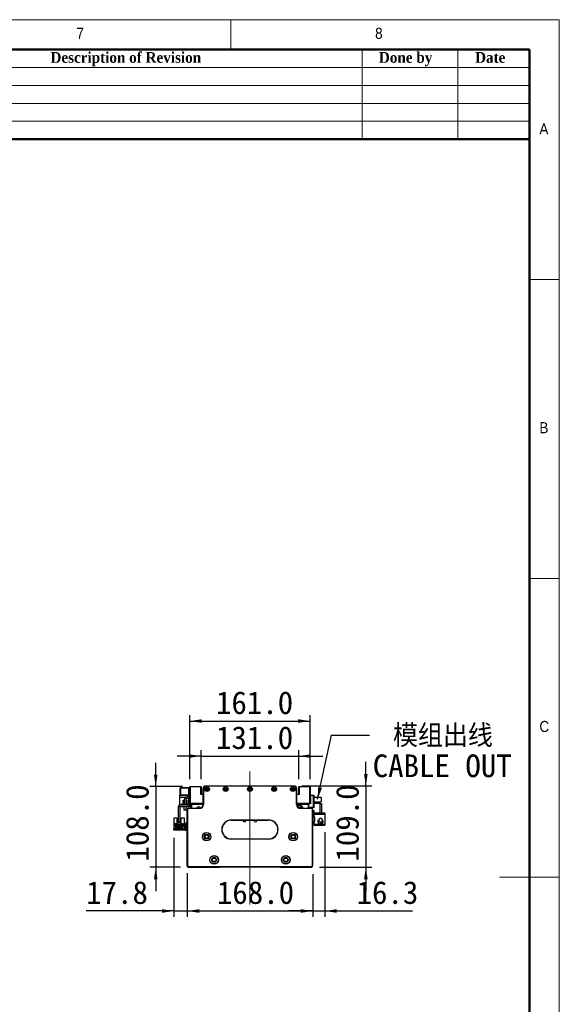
# Model space of a CAD drawing. Header units: millimetres. Extents: x 40 to 3320, y 40 to 2336.
# Tile 18 of 18: x 2597 to 3320, y 1018 to 2336. Entities that reach past the tile are written whole.
import ezdxf

# ---------------------------------------------------------------- set-up
doc = ezdxf.new("R2010")
doc.units = ezdxf.units.MM
doc.header["$LTSCALE"] = 8
doc.linetypes.add('CENTERX2', pattern=[20.32, 12.7, -2.54, 2.54, -2.54])
doc.layers.add('DIMNS', color=7, linetype='Continuous')
doc.styles.add('SLDTEXTSTYLE0', font='Gothic.ttf', dxfattribs={"width": 0.913})
doc.styles.add('SLDTEXTSTYLE1', font='timesbd.ttf', dxfattribs={"width": 0.933})
doc.styles.add('SLDTEXTSTYLE10', font='txt', dxfattribs={"bigfont": 'bigfont'})
doc.styles.add('SLDTEXTSTYLE7', font='txt')
doc.dimstyles.new('SLDDIMSTYLE0', dxfattribs={"dimtxt": 30.4, "dimasz": 16, "dimexe": 0, "dimexo": 0.0625, "dimgap": 7.6, "dimtad": 2, "dimdec": 1, "dimrnd": 1e-09, "dimzin": 4, "dimdsep": 46, "dimtxsty": 'SLDTEXTSTYLE7', "dimsah": 1, "dimcen": 0.09, "dimadec": 0, "dimazin": 1, "dimtfac": 1, "dimtdec": 1, "dimtmove": 0, "dimatfit": 0, "dimfxl": 0, "dimfrac": 2, "dimtolj": 1, "dimtzin": 12, "dimarcsym": 0})
doc.dimstyles.new('SLDDIMSTYLE4', dxfattribs={"dimtxt": 0.18, "dimasz": 16, "dimexe": 0, "dimexo": 0.0625, "dimgap": 0, "dimtad": 0, "dimtih": 1, "dimtoh": 1, "dimdec": 0, "dimrnd": 1e-09, "dimzin": 0, "dimdsep": 46, "dimtxsty": 'Standard', "dimsah": 1, "dimcen": 0.09, "dimadec": 0, "dimazin": 0, "dimtfac": 16, "dimtdec": 0, "dimtofl": 0, "dimtmove": 0, "dimatfit": 3, "dimfxl": 0, "dimfrac": 2, "dimtolj": 1, "dimtzin": 0, "dimarcsym": 0})
doc.dimstyles.new('SLDDIMSTYLE5', dxfattribs={"dimtxt": 30.4, "dimasz": 16, "dimexe": 0, "dimexo": 0.0625, "dimgap": 7.6, "dimtad": 2, "dimdec": 1, "dimrnd": 1e-09, "dimzin": 12, "dimdsep": 46, "dimtxsty": 'SLDTEXTSTYLE7', "dimsah": 1, "dimcen": 0.09, "dimadec": 0, "dimazin": 3, "dimtfac": 1, "dimtdec": 1, "dimtmove": 0, "dimatfit": 0, "dimfxl": 0, "dimfrac": 2, "dimtolj": 1, "dimtzin": 12, "dimarcsym": 0})

# ---------------------------------------------------------------- blocks, each defined once
blk = doc.blocks.new('_D_14')
at = {"layer": 'DIMNS'}
for p, q in [((2821.7, 1192), (2821.7, 1134.7)), ((2989.7, 1192), (2989.7, 1134.7)), ((2821.7, 1142.7), (2989.7, 1142.7))]:
    blk.add_line(p, q, dxfattribs=at)
for points in [[(2821.7, 1142.7), (2837.7, 1140.3), (2837.7, 1145.1)], [(2989.7, 1142.7), (2973.7, 1145.1), (2973.7, 1140.3)]]:
    blk.add_solid(points, dxfattribs=at)
at = {"layer": 'DIMNS', "insert": (2861.4, 1182.6), "char_height": 30.4, "attachment_point": 1, "style": 'SLDTEXTSTYLE7'}
blk.add_mtext('168.0', dxfattribs=at)
blk = doc.blocks.new('_D_15')
at = {"layer": 'DIMNS'}
for p, q in [((2803.9, 1240.5), (2803.9, 1134.7)), ((2821.7, 1193.5), (2821.7, 1134.7)), ((2803.9, 1142.7), (2686.4, 1142.7)), ((2803.9, 1142.7), (2821.7, 1142.7)), ((2821.7, 1142.7), (2853.7, 1142.7))]:
    blk.add_line(p, q, dxfattribs=at)
for points in [[(2803.9, 1142.7), (2787.9, 1145.1), (2787.9, 1140.3)], [(2821.7, 1142.7), (2837.7, 1140.3), (2837.7, 1145.1)]]:
    blk.add_solid(points, dxfattribs=at)
at = {"layer": 'DIMNS', "insert": (2686.4, 1182.6), "char_height": 30.4, "attachment_point": 1, "style": 'SLDTEXTSTYLE7'}
blk.add_mtext('17.8', dxfattribs=at)
blk = doc.blocks.new('_D_16')
at = {"layer": 'DIMNS'}
for p, q in [((3060.9, 1310.2), (3060.9, 1342.2)), ((2975.3, 1310.2), (3068.9, 1310.2)), ((3060.9, 1310.2), (3060.9, 1201.2)), ((2998.8, 1201.2), (3068.9, 1201.2)), ((3060.9, 1201.2), (3060.9, 1169.2))]:
    blk.add_line(p, q, dxfattribs=at)
for points in [[(3060.9, 1310.2), (3063.3, 1326.2), (3058.5, 1326.2)], [(3060.9, 1201.2), (3058.5, 1185.2), (3063.3, 1185.2)]]:
    blk.add_solid(points, dxfattribs=at)
at = {"layer": 'DIMNS', "insert": (3021, 1208.8), "char_height": 30.4, "attachment_point": 1, "rotation": 90, "style": 'SLDTEXTSTYLE7'}
blk.add_mtext('109.0', dxfattribs=at)
blk = doc.blocks.new('_D_17')
at = {"layer": 'DIMNS'}
for p, q in [((2840.2, 1319.1), (2840.2, 1358.1)), ((2971.2, 1319.1), (2971.2, 1358.1)), ((2840.2, 1350.1), (2808.2, 1350.1)), ((2840.2, 1350.1), (2971.2, 1350.1)), ((2971.2, 1350.1), (3003.2, 1350.1))]:
    blk.add_line(p, q, dxfattribs=at)
for points in [[(2840.2, 1350.1), (2824.2, 1352.5), (2824.2, 1347.7)], [(2971.2, 1350.1), (2987.2, 1347.7), (2987.2, 1352.5)]]:
    blk.add_solid(points, dxfattribs=at)
at = {"layer": 'DIMNS', "insert": (2860.2, 1390), "char_height": 30.4, "attachment_point": 1, "style": 'SLDTEXTSTYLE7'}
blk.add_mtext('131.0', dxfattribs=at)
blk = doc.blocks.new('_D_18')
at = {"layer": 'DIMNS'}
for p, q in [((2825.2, 1319.1), (2825.2, 1405)), ((2986.2, 1319.1), (2986.2, 1405)), ((2825.2, 1397), (2986.2, 1397))]:
    blk.add_line(p, q, dxfattribs=at)
for points in [[(2825.2, 1397), (2841.2, 1394.6), (2841.2, 1399.4)], [(2986.2, 1397), (2970.2, 1399.4), (2970.2, 1394.6)]]:
    blk.add_solid(points, dxfattribs=at)
at = {"layer": 'DIMNS', "insert": (2860.2, 1436.8), "char_height": 30.4, "attachment_point": 1, "style": 'SLDTEXTSTYLE7'}
blk.add_mtext('161.0', dxfattribs=at)
blk = doc.blocks.new('_D_19')
at = {"layer": 'DIMNS'}
for p, q in [((3006, 1248.3), (3006, 1134.7)), ((2989.7, 1192), (2989.7, 1134.7)), ((2989.7, 1142.7), (2957.7, 1142.7)), ((2989.7, 1142.7), (3006, 1142.7)), ((3006, 1142.7), (3123.4, 1142.7))]:
    blk.add_line(p, q, dxfattribs=at)
for points in [[(2989.7, 1142.7), (2973.7, 1145.1), (2973.7, 1140.3)], [(3006, 1142.7), (3022, 1140.3), (3022, 1145.1)]]:
    blk.add_solid(points, dxfattribs=at)
at = {"layer": 'DIMNS', "insert": (3048.5, 1182.6), "char_height": 30.4, "attachment_point": 1, "style": 'SLDTEXTSTYLE7'}
blk.add_mtext('16.3', dxfattribs=at)
blk = doc.blocks.new('_D_20')
at = {"layer": 'DIMNS'}
for p, q in [((2779.5, 1309.2), (2779.5, 1341.2)), ((2815.3, 1309.2), (2771.5, 1309.2)), ((2779.5, 1309.2), (2779.5, 1201.2)), ((2812.5, 1201.2), (2771.5, 1201.2)), ((2779.5, 1201.2), (2779.5, 1169.2))]:
    blk.add_line(p, q, dxfattribs=at)
for points in [[(2779.5, 1309.2), (2781.9, 1325.2), (2777.1, 1325.2)], [(2779.5, 1201.2), (2777.1, 1185.2), (2781.9, 1185.2)]]:
    blk.add_solid(points, dxfattribs=at)
at = {"layer": 'DIMNS', "insert": (2739.6, 1208.8), "char_height": 30.4, "attachment_point": 1, "rotation": 90, "style": 'SLDTEXTSTYLE7'}
blk.add_mtext('108.0', dxfattribs=at)
blk = doc.blocks.new('SW_NOTE_7')
at = {"layer": 'DIMNS', "color": 0, "char_height": 30.4, "attachment_point": 1}
for s, insert, style in [(' 模组出线', (4.4, 14.6), 'SLDTEXTSTYLE10'), ('CABLE OUT', (4.4, -25.6), 'SLDTEXTSTYLE7')]:
    blk.add_mtext(s, dxfattribs=dict(at, insert=insert, style=style))

msp = doc.modelspace()

# ---------------------------------------------------------------- linework, layer by layer
at = {"color": 7, "linetype": 'Continuous', "lineweight": 18}
for p, q in [((3320, 2336), (40, 2336)), ((2880, 2296), (2880, 2336)), ((3320, 40), (3320, 2336)), ((80, 2296), (3280, 2296)), ((3056, 2296), (3056, 2176)), ((3184, 2296), (3184, 2176)), ((3280, 2296), (3280, 2176)), ((3280, 2296), (3280, 80)), ((2320, 2272), (3280, 2272)), ((2320, 2248), (3280, 2248)), ((2320, 2224), (3280, 2224)), ((2320, 2200), (3280, 2200)), ((3320, 1988), (3280, 1988)), ((3280, 1588), (3320, 1588)), ((3320, 1188), (3240, 1188))]:
    msp.add_line(p, q, dxfattribs=at)
at = {"color": 7, "linetype": 'Continuous', "lineweight": 50}
for p, q in [((3280, 2296), (80, 2296)), ((3280, 2296), (3280, 80)), ((3280, 2176), (2320, 2176))]:
    msp.add_line(p, q, dxfattribs=at)
at = {"color": 7, "linetype": 'Continuous', "lineweight": 25}
for p, q in [((2812.4837968, 1307.7020385), (2812.1837917, 1307.4020409)), ((2812.4837968, 1307.4020409), (2812.1837917, 1307.2777727)), ((2812.1837917, 1307.2777727), (2812.1837917, 1307.4020409)), ((2812.1837917, 1298.126299), (2812.1837917, 1307.2777727)), ((2812.4837968, 1307.7020385), (2812.4837968, 1307.4020409)), ((2812.4837968, 1307.7020385), (2823.1837916, 1307.7020385)), ((2812.4837968, 1307.4020409), (2812.4837968, 1298.0020382)), ((2823.1837916, 1307.4020409), (2812.4837968, 1307.4020409)), ((2823.1837916, 1306.7020365), (2823.1837916, 1307.7020385)), ((2823.1837916, 1307.7020385), (2825.1837957, 1307.7020385)), ((2823.1837916, 1306.7020365), (2823.1837916, 1297.7020406)), ((2825.1837957, 1306.7020365), (2823.1837916, 1306.7020365)), ((2825.4837933, 1309.2020341), (2825.1837957, 1308.9020365)), ((2825.1837957, 1287.0020383), (2825.1837957, 1308.9020365)), ((2825.4837933, 1308.9020365), (2825.1837957, 1308.9020365)), ((2825.4837933, 1308.9020365), (2825.4837933, 1309.2020341)), ((2825.4837933, 1309.2020341), (2839.8837912, 1309.2020341)), ((2825.4837933, 1308.9020365), (2825.4837933, 1287.0020383)), ((2839.8837912, 1308.9020365), (2825.4837933, 1308.9020365)), ((2839.8837912, 1308.9020365), (2839.8837912, 1309.2020341)), ((2840.1837963, 1308.9020365), (2839.8837912, 1309.2020341)), ((2839.8837912, 1298.7020352), (2839.8837912, 1308.9020365)), ((2839.8837912, 1308.9020365), (2840.1837963, 1308.9020365)), ((2840.1837963, 1308.9020365), (2840.1837963, 1298.7020352)), ((2843.1837949, 1285.2020302), (2843.1837949, 1307.20203)), ((2843.1837949, 1307.20203), (2843.4837962, 1307.20203)), ((2843.4837962, 1307.20203), (2843.4837962, 1285.2020302)), ((2843.6837959, 1308.860343), (2843.6837959, 1308.902029)), ((2843.6837959, 1308.902029), (2843.7119517, 1308.902029)), ((2846.1837935, 1310.2020287), (2846.1837935, 1309.902031)), ((2846.1837935, 1310.2020287), (2965.1837963, 1310.2020287)), ((2965.1837963, 1309.902031), (2846.1837935, 1309.902031)), ((2965.1837963, 1310.2020287), (2965.1837963, 1309.902031)), ((2967.6556381, 1308.902029), (2967.6837939, 1308.902029)), ((2967.6837939, 1308.902029), (2967.6837939, 1308.860343)), ((2968.1837949, 1307.20203), (2967.8837935, 1307.20203)), ((2967.8837935, 1285.2020302), (2967.8837935, 1307.20203)), ((2968.1837949, 1307.20203), (2968.1837949, 1285.2020302)), ((2971.4837986, 1309.2020341), (2971.1837935, 1308.9020365)), ((2971.1837935, 1298.7020352), (2971.1837935, 1308.9020365)), ((2971.1837935, 1308.9020365), (2971.4837986, 1308.9020365)), ((2971.4837986, 1309.2020341), (2985.8837965, 1309.2020341)), ((2971.4837986, 1309.2020341), (2971.4837986, 1308.9020365)), ((2971.4837986, 1308.9020365), (2971.4837986, 1298.7020352)), ((2985.8837965, 1308.9020365), (2971.4837986, 1308.9020365)), ((2985.8837965, 1309.2020341), (2985.8837965, 1308.9020365)), ((2986.1837941, 1308.9020365), (2985.8837965, 1309.2020341)), ((2985.8837965, 1287.0020383), (2985.8837965, 1308.9020365)), ((2986.1837941, 1308.9020365), (2985.8837965, 1308.9020365)), ((2986.1837941, 1308.9020365), (2986.1837941, 1287.0020383)), ((2811.883794, 1295.1020338), (2811.883794, 1297.7020406)), ((2811.883794, 1297.7020406), (2823.1837916, 1297.7020406)), ((2811.883794, 1295.1020338), (2819.543356, 1295.1020338)), ((2811.883794, 1284.9516534), (2811.883794, 1295.1020338)), ((2812.4837968, 1298.0020382), (2812.1837917, 1298.126299)), ((2812.1837917, 1298.0020382), (2812.1837917, 1298.126299)), ((2812.1837917, 1298.0020382), (2812.4837968, 1297.7020406)), ((2812.4837968, 1298.0020382), (2812.4837968, 1297.7020406)), ((2812.4837968, 1298.0020382), (2823.1837916, 1298.0020382)), ((2823.1837916, 1294.7020345), (2825.1837957, 1294.7020345)), ((2823.1837916, 1293.7020399), (2823.1837916, 1294.7020345)), ((2823.1837916, 1293.7020399), (2823.1837916, 1286.7020407)), ((2825.1837957, 1293.7020399), (2823.1837916, 1293.7020399)), ((2824.24126, 1295.1020338), (2825.1837957, 1295.1020338)), ((2843.1837949, 1298.7020352), (2839.8837912, 1298.7020352)), ((2971.4837986, 1298.7020352), (2968.1837949, 1298.7020352)), ((2986.1837941, 1297.7020406), (2990.8837917, 1297.7020406)), ((2990.8837917, 1296.7020386), (2986.1837941, 1296.7020386)), ((2986.1837941, 1294.7020345), (2986.6837951, 1294.7020345)), ((2986.6837951, 1294.7020345), (2986.6837951, 1286.2020396)), ((2990.8837917, 1296.7020386), (2990.8837917, 1297.7020406)), ((2990.8837917, 1297.7020406), (2991.1837968, 1297.4020355)), ((2991.1837968, 1296.5777703), (2990.8837917, 1296.7020386)), ((2990.8837917, 1281.702038), (2990.8837917, 1296.7020386)), ((2991.1837968, 1297.4020355), (2991.1837968, 1296.5777703)), ((2991.1837968, 1296.5777703), (2991.1837968, 1281.8262988)), ((3001.1837947, 1294.7020345), (2991.1837968, 1294.7020345)), ((3001.1837947, 1294.7020345), (3001.1837947, 1288.7020373)), ((2809.6837941, 1281.702038), (2809.6837941, 1262.2020357)), ((2811.6837981, 1281.702038), (2811.6837981, 1262.2020357)), ((2811.883794, 1282.202039), (2811.883794, 1282.4503668)), ((2816.1837923, 1282.202039), (2811.883794, 1282.202039)), ((2821.683796, 1285.2020376), (2813.1837937, 1285.2020376)), ((2821.683796, 1283.202041), (2813.1837937, 1283.202041)), ((2816.1837923, 1291.2020349), (2817.6837954, 1291.2020349)), ((2816.1837923, 1285.2020376), (2816.1837923, 1291.2020349)), ((2816.1837923, 1282.202039), (2816.1837923, 1283.202041)), ((2817.6837954, 1291.722905), (2817.6837954, 1285.7020386)), ((2817.6837954, 1285.7020386), (2819.683792, 1285.7020386)), ((2817.6837954, 1285.2020376), (2817.6837954, 1285.7020386)), ((2817.6837954, 1277.7020373), (2817.6837954, 1283.202041)), ((2819.683792, 1291.7020359), (2819.683792, 1285.7020386)), ((2819.683792, 1291.2020349), (2821.183795, 1291.2020349)), ((2819.683792, 1285.7020386), (2819.683792, 1285.2020376)), ((2819.683792, 1283.202041), (2819.683792, 1277.7020373)), ((2821.183795, 1291.2020349), (2821.183795, 1285.2020376)), ((2821.183795, 1283.202041), (2821.183795, 1282.202039)), ((2825.4837933, 1282.202039), (2821.183795, 1282.202039)), ((2821.683796, 1203.7020324), (2821.683796, 1278.7020319)), ((2821.9837937, 1278.7020319), (2821.683796, 1278.7020319)), ((2821.9837937, 1278.7020319), (2821.9837937, 1203.8262965)), ((2823.1837916, 1279.9020299), (2823.1837916, 1280.2020349)), ((2823.1837916, 1280.2020349), (2838.1837922, 1280.2020349)), ((2838.1837922, 1279.9020299), (2823.1837916, 1279.9020299)), ((2825.1837957, 1287.0020383), (2825.1837957, 1286.7020407)), ((2825.4837933, 1287.0020383), (2825.1837957, 1287.0020383)), ((2825.1837957, 1287.0020383), (2825.4837933, 1286.7020407)), ((2825.4837933, 1287.0020383), (2843.1837949, 1287.0020383)), ((2825.4837933, 1287.0020383), (2825.4837933, 1286.7020407)), ((2825.4837933, 1282.202039), (2825.4837933, 1286.7020407)), ((2843.1837949, 1286.7020407), (2825.4837933, 1286.7020407)), ((2827.1837923, 1285.7020386), (2828.1837943, 1286.7020407)), ((2827.1837923, 1280.7020359), (2827.1837923, 1285.7020386)), ((2827.1837923, 1280.7020359), (2827.1837923, 1280.2020349)), ((2827.583799, 1280.3020366), (2827.1837923, 1280.7020359)), ((2827.583799, 1280.2020349), (2827.583799, 1280.3020366)), ((2827.783795, 1284.9520408), (2828.7337962, 1285.9020346)), ((2827.783795, 1280.2020349), (2827.783795, 1284.9520408)), ((2827.8837967, 1284.8620378), (2828.8237992, 1285.8020403)), ((2827.8837967, 1280.2020349), (2827.8837967, 1284.8620378)), ((2828.7337962, 1285.9020346), (2843.1837949, 1285.9020346)), ((2828.8237992, 1285.8020403), (2843.1837949, 1285.8020403)), ((2838.1837922, 1279.9020299), (2838.1837922, 1280.2020349)), ((2841.1087933, 1286.7020407), (2841.4037692, 1286.4070647)), ((2841.8987486, 1286.2020396), (2843.1837949, 1286.2020396)), ((2843.4837962, 1285.2020302), (2843.1837949, 1285.2020302)), ((2968.4634524, 1284.7020366), (2967.8074437, 1284.7020366)), ((2968.1837949, 1285.2020302), (2967.8837935, 1285.2020302)), ((2968.1837949, 1287.0020383), (2985.8837965, 1287.0020383)), ((2985.8837965, 1286.7020407), (2968.1837949, 1286.7020407)), ((2968.1837949, 1286.2020396), (2969.4688412, 1286.2020396)), ((2968.1837949, 1285.9020346), (2982.6337936, 1285.9020346)), ((2968.1837949, 1285.8020403), (2982.5437906, 1285.8020403)), ((2969.9638206, 1286.4070647), (2970.2587965, 1286.7020407)), ((2973.424809, 1281.202037), (2970.2009204, 1281.202037)), ((2974.4621905, 1283.5321613), (2971.6566819, 1284.471918)), ((2973.1837976, 1280.2020349), (2973.1837976, 1279.9020299)), ((2973.1837976, 1280.2020349), (2988.1837982, 1280.2020349)), ((2988.1837982, 1279.9020299), (2973.1837976, 1279.9020299)), ((2982.5437906, 1285.8020403), (2983.4837931, 1284.8620378)), ((2982.6337936, 1285.9020346), (2983.5837948, 1284.9520408)), ((2983.1837955, 1286.7020407), (2984.1837975, 1285.7020386)), ((2983.4837931, 1284.8620378), (2983.4837931, 1280.2020349)), ((2983.5837948, 1284.9520408), (2983.5837948, 1280.2020349)), ((2984.6837911, 1286.2020396), (2984.1837975, 1285.7020386)), ((2984.1837975, 1285.7020386), (2984.1837975, 1280.2020349)), ((2984.1837975, 1281.702038), (2990.8837917, 1281.702038)), ((2990.8837917, 1280.7020359), (2984.1837975, 1280.7020359)), ((2986.6837951, 1286.2020396), (2984.6837911, 1286.2020396)), ((2986.1837941, 1287.0020383), (2985.8837965, 1287.0020383)), ((2985.8837965, 1286.7020407), (2985.8837965, 1287.0020383)), ((2985.8837965, 1286.7020407), (2986.1837941, 1287.0020383)), ((2986.6837951, 1286.7020407), (2985.8837965, 1286.7020407)), ((2986.1837941, 1288.7020373), (2986.6837951, 1288.7020373)), ((2988.1837982, 1280.2020349), (2988.1837982, 1279.9020299)), ((2989.3837961, 1203.8262965), (2989.3837961, 1278.7020319)), ((2989.6837938, 1278.7020319), (2989.3837961, 1278.7020319)), ((2989.6837938, 1278.7020319), (2989.6837938, 1203.7020324)), ((2991.1837968, 1281.8262988), (2990.8837917, 1281.702038)), ((2990.8837917, 1280.7020359), (2990.8837917, 1281.702038)), ((2991.1837968, 1281.002041), (2990.8837917, 1280.7020359)), ((2991.1837968, 1288.7020373), (3001.1837947, 1288.7020373)), ((2999.5837974, 1286.7020407), (2991.1837968, 1286.7020407)), ((2991.1837968, 1281.8262988), (2991.1837968, 1281.002041)), ((2999.5837974, 1273.7020367), (2999.5837974, 1286.7020407)), ((2999.5837974, 1286.7020407), (3001.583794, 1286.7020407)), ((3001.583794, 1286.7020407), (3001.583794, 1273.7020367)), ((2803.9837944, 1267.6020377), (2807.6837975, 1267.6020377)), ((2803.9837944, 1258.7020361), (2803.9837944, 1267.6020377)), ((2807.6837975, 1267.6020377), (2807.6837975, 1259.2020371)), ((2813.6837947, 1259.2020371), (2813.6837947, 1267.6020377)), ((2813.6837947, 1267.6020377), (2817.3837977, 1267.6020377)), ((2817.3837977, 1267.6020377), (2817.3837977, 1258.7020361)), ((2819.683792, 1277.7020373), (2817.6837954, 1277.7020373)), ((2991.5837961, 1276.7020353), (2989.6837938, 1276.7020353)), ((2991.5837961, 1273.7020367), (2991.5837961, 1276.7020353)), ((2991.5837961, 1273.7020367), (2991.5837961, 1272.5020387)), ((2999.5837974, 1273.7020367), (2991.5837961, 1273.7020367)), ((2991.5837961, 1268.502038), (2991.5837961, 1272.5020387)), ((2991.5837961, 1272.5020387), (3005.983794, 1272.5020387)), ((2991.5837961, 1268.502038), (2991.5837961, 1268.002037)), ((2992.5837982, 1268.502038), (2991.5837961, 1268.502038)), ((2991.5837961, 1268.002037), (2991.5837961, 1263.0020381)), ((2992.5837982, 1268.002037), (2991.5837961, 1268.002037)), ((2992.5837982, 1262.5020371), (2992.5837982, 1268.502038)), ((2997.5837934, 1273.7020367), (2997.5837934, 1273.5020407)), ((3005.983794, 1273.5020407), (2997.5837934, 1273.5020407)), ((3001.583794, 1273.7020367), (2999.5837974, 1273.7020367)), ((3005.983794, 1273.5020407), (3005.983794, 1272.5020387)), ((3005.983794, 1272.5020387), (3005.983794, 1258.5020364)), ((2803.8837927, 1250.7020385), (2803.8837927, 1252.7020388)), ((2803.8837927, 1252.7020388), (2804.8837948, 1252.7020388)), ((2803.9837944, 1252.7020388), (2803.9837944, 1258.7020361)), ((2804.7837931, 1258.7020361), (2803.9837944, 1258.7020361)), ((2804.7837931, 1258.7020361), (2805.2837941, 1259.2020371)), ((2804.8837948, 1252.7020388), (2804.8837948, 1250.7020385)), ((2818.6837974, 1252.7020388), (2804.8837948, 1252.7020388)), ((2807.8837934, 1259.2020371), (2805.2837941, 1259.2020371)), ((2805.6837934, 1258.6520389), (2807.8837934, 1258.6520389)), ((2805.6837934, 1255.2020364), (2805.6837934, 1258.6520389)), ((2806.483792, 1255.2020364), (2805.6837934, 1255.2020364)), ((2806.483792, 1256.8520383), (2814.8837927, 1256.8520383)), ((2806.483792, 1255.2020364), (2806.483792, 1256.8520383)), ((2806.483792, 1254.1520373), (2806.483792, 1255.2020364)), ((2807.6837975, 1254.1520373), (2806.483792, 1254.1520373)), ((2807.4337932, 1255.8020391), (2807.4337932, 1255.3020381)), ((2807.9337942, 1255.8020391), (2807.4337932, 1255.8020391)), ((2807.4337932, 1255.3020381), (2807.9337942, 1255.3020381)), ((2807.6837975, 1253.3520386), (2807.6837975, 1254.1520373)), ((2813.6837947, 1254.1520373), (2807.6837975, 1254.1520373)), ((2813.6837947, 1253.3520386), (2807.6837975, 1253.3520386)), ((2807.8837934, 1258.6520389), (2807.8837934, 1259.2020371)), ((2807.8837934, 1259.2020371), (2813.4837913, 1259.2020371)), ((2808.2337919, 1258.6520389), (2807.8837934, 1258.6520389)), ((2807.9337942, 1255.3020381), (2807.9337942, 1255.8020391)), ((2808.2337919, 1257.552039), (2808.2337919, 1258.6520389)), ((2813.1337929, 1257.552039), (2808.2337919, 1257.552039)), ((2809.4337973, 1255.8020391), (2809.4337973, 1255.3020381)), ((2809.9337983, 1255.8020391), (2809.4337973, 1255.8020391)), ((2809.4337973, 1255.3020381), (2809.9337983, 1255.3020381)), ((2809.6837941, 1262.2020357), (2811.6837981, 1262.2020357)), ((2809.6837941, 1261.2020374), (2809.6837941, 1262.2020357)), ((2811.6837981, 1261.2020374), (2809.6837941, 1261.2020374)), ((2809.8837974, 1258.1520379), (2811.4837947, 1258.1520379)), ((2809.8837974, 1257.552039), (2809.8837974, 1258.1520379)), ((2809.9337983, 1255.3020381), (2809.9337983, 1255.8020391)), ((2811.4337939, 1255.8020391), (2811.4337939, 1255.3020381)), ((2811.9337949, 1255.8020391), (2811.4337939, 1255.8020391)), ((2811.4337939, 1255.3020381), (2811.9337949, 1255.3020381)), ((2811.4837947, 1257.552039), (2811.4837947, 1258.1520379)), ((2811.6837981, 1262.2020357), (2811.6837981, 1261.2020374)), ((2811.9337949, 1255.3020381), (2811.9337949, 1255.8020391)), ((2813.1337929, 1258.6520389), (2813.1337929, 1257.552039)), ((2813.4837913, 1258.6520389), (2813.1337929, 1258.6520389)), ((2813.9337915, 1255.8020391), (2813.4337979, 1255.8020391)), ((2813.4337979, 1255.8020391), (2813.4337979, 1255.3020381)), ((2813.4337979, 1255.3020381), (2813.9337915, 1255.3020381)), ((2813.4837913, 1259.2020371), (2813.4837913, 1258.6520389)), ((2816.0837981, 1259.2020371), (2813.4837913, 1259.2020371)), ((2813.4837913, 1258.6520389), (2815.6837913, 1258.6520389)), ((2813.6837947, 1254.1520373), (2813.6837947, 1253.3520386)), ((2814.8837927, 1254.1520373), (2813.6837947, 1254.1520373)), ((2813.9337915, 1255.3020381), (2813.9337915, 1255.8020391)), ((2814.8837927, 1256.8520383), (2814.8837927, 1255.2020364)), ((2814.8837927, 1255.2020364), (2814.8837927, 1254.1520373)), ((2815.6837913, 1255.2020364), (2814.8837927, 1255.2020364)), ((2815.6837913, 1258.6520389), (2815.6837913, 1255.2020364)), ((2816.0837981, 1259.2020371), (2816.5837917, 1258.7020361)), ((2817.3837977, 1258.7020361), (2816.5837917, 1258.7020361)), ((2817.3837977, 1258.7020361), (2817.3837977, 1252.7020388)), ((2818.6837974, 1252.7020388), (2818.6837974, 1250.7020385)), ((2819.683792, 1260.7020364), (2821.683796, 1260.7020364)), ((2819.683792, 1259.7020381), (2819.683792, 1260.7020364)), ((2821.683796, 1259.7020381), (2819.683792, 1259.7020381)), ((2819.683792, 1251.7020368), (2819.683792, 1259.7020381)), ((2880.6837945, 1264.5020299), (2930.6837953, 1264.5020299)), ((2880.6837945, 1264.5020299), (2880.6837945, 1264.2020323)), ((2930.6837953, 1264.2020323), (2880.6837945, 1264.2020323)), ((2930.6837953, 1264.5020299), (2930.6837953, 1264.2020323)), ((2991.5837961, 1262.5020371), (2991.5837961, 1263.0020381)), ((2991.5837961, 1263.0020381), (2992.5837982, 1263.0020381)), ((2991.5837961, 1258.5020364), (2991.5837961, 1262.5020371)), ((2991.5837961, 1262.5020371), (2992.5837982, 1262.5020371)), ((2991.5837961, 1258.5020364), (2991.5837961, 1257.3020384)), ((3005.983794, 1258.5020364), (2991.5837961, 1258.5020364)), ((2997.5837934, 1257.3020384), (2991.5837961, 1257.3020384)), ((2997.0330241, 1263.299007), (2996.9337973, 1262.5020371)), ((2997.2677025, 1263.9369332), (2997.1325341, 1263.6210956)), ((2997.1445742, 1264.0810721), (2997.1785861, 1264.0922331)), ((2997.1785861, 1260.911841), (2997.1445742, 1260.923002)), ((2997.3004404, 1263.920825), (2997.1779826, 1263.9810816)), ((2997.1785861, 1264.0922331), (2997.5623581, 1264.6672242)), ((2997.3386693, 1264.0134618), (2997.1785861, 1264.0922331)), ((2997.5837934, 1257.5020381), (3005.983794, 1257.5020381)), ((2997.5837934, 1257.5020381), (2997.5837934, 1257.3020384)), ((3002.4755168, 1263.0549931), (3002.5029275, 1263.0757243)), ((3005.983794, 1258.5020364), (3005.983794, 1257.5020381)), ((2804.8837948, 1250.7020385), (2803.8837927, 1250.7020385)), ((2818.6837974, 1250.7020385), (2804.8837948, 1250.7020385)), ((2819.683792, 1251.7020368), (2821.683796, 1251.7020368)), ((2819.683792, 1250.7020385), (2819.683792, 1251.7020368)), ((2821.683796, 1250.7020385), (2819.683792, 1250.7020385)), ((2880.6837945, 1239.2020338), (2880.6837945, 1238.9020325)), ((2880.6837945, 1239.2020338), (2930.6837953, 1239.2020338)), ((2930.6837953, 1239.2020338), (2930.6837953, 1238.9020325)), ((2930.6837953, 1238.9020325), (2880.6837945, 1238.9020325)), ((2821.9837937, 1203.8262965), (2821.683796, 1203.7020324)), ((2823.6837926, 1201.7020323), (2821.683796, 1203.7020324)), ((2821.683796, 1203.7020324), (2821.683796, 1202.2020323)), ((2821.683796, 1202.2020323), (2822.6837981, 1201.2020323)), ((2821.9837937, 1203.8262965), (2823.8080609, 1202.0020323)), ((2822.6837981, 1201.2020323), (2865.1837948, 1201.2020323)), ((2823.8080609, 1202.0020323), (2823.6837926, 1201.7020323)), ((2987.6837972, 1201.7020323), (2823.6837926, 1201.7020323)), ((2823.8080609, 1202.0020323), (2987.5595289, 1202.0020323)), ((2865.1837948, 1201.2020323), (2865.6837958, 1201.7020323)), ((2945.683794, 1201.7020323), (2946.183795, 1201.2020323)), ((2946.183795, 1201.2020323), (2988.6837917, 1201.2020323)), ((2987.5595289, 1202.0020323), (2989.3837961, 1203.8262965)), ((2987.5595289, 1202.0020323), (2987.6837972, 1201.7020323)), ((2989.6837938, 1203.7020324), (2987.6837972, 1201.7020323)), ((2988.6837917, 1201.2020323), (2989.6837938, 1202.2020323)), ((2989.3837961, 1203.8262965), (2989.6837938, 1203.7020324)), ((2989.6837938, 1202.2020323), (2989.6837938, 1203.7020324))]:
    msp.add_line(p, q, dxfattribs=at)
at = {"color": 7, "linetype": 'Continuous', "lineweight": 25, "flags": 128}
for points in [[(2970.2009204, 1281.202037), (2970.2786299, 1282.3299431), (2970.5023858, 1283.3218016), (2970.8451944, 1284.0579861), (2971.2657127, 1284.4497003), (2971.6566819, 1284.471918)], [(2973.424809, 1281.202037), (2973.4947029, 1282.1013444), (2973.6937526, 1282.86374), (2973.9916417, 1283.373151), (2974.343026, 1283.5520395), (2974.6944177, 1283.373151), (2974.9923068, 1282.86374), (2975.1913491, 1282.1013444), (2975.261243, 1281.202037)], [(2973.5120925, 1280.2020349), (2973.4947029, 1280.3027295), (2973.424809, 1281.202037)], [(2974.0190524, 1281.202037), (2974.0437138, 1281.5193423), (2974.113943, 1281.7883381), (2974.2190483, 1281.9680759), (2974.343026, 1282.0311972), (2974.4670111, 1281.9680759), (2974.5503458, 1281.8391957)], [(2974.5503458, 1280.5648782), (2974.4670111, 1280.4359981), (2974.343026, 1280.3728842), (2974.2190483, 1280.4359981), (2974.113943, 1280.6157359), (2974.0437138, 1280.8847316), (2974.0190524, 1281.202037)], [(2975.261243, 1281.202037), (2975.1913491, 1280.3027295), (2975.1739594, 1280.2020349)], [(2818.6837974, 1250.7020385), (2819.2690629, 1250.7596799), (2819.683792, 1250.8736105)]]:
    msp.add_lwpolyline(points, dxfattribs=at)
at = {"color": 7, "linetype": 'Continuous', "lineweight": 25}
for centre, radius in [((2848.1837949, 1305.9520323), 3.25), ((2848.1837949, 1305.9520323), 3), ((2848.1837949, 1305.9520323), 1.6), ((2848.1837949, 1305.9520323), 1.25), ((2873.1837949, 1305.9520323), 3.25), ((2873.1837949, 1305.9520323), 3), ((2873.1837949, 1305.9520323), 1.6), ((2873.1837949, 1305.9520323), 1.25), ((2905.6837949, 1305.9520323), 3.25), ((2905.6837949, 1305.9520323), 3), ((2905.6837949, 1305.9520323), 1.6), ((2905.6837949, 1305.9520323), 1.25), ((2938.1837949, 1305.9520323), 3.25), ((2938.1837949, 1305.9520323), 3), ((2938.1837949, 1305.9520323), 1.6), ((2938.1837949, 1305.9520323), 1.25), ((2963.1837949, 1305.9520323), 3.25), ((2963.1837949, 1305.9520323), 3), ((2963.1837949, 1305.9520323), 1.6), ((2963.1837949, 1305.9520323), 1.25), ((2898.1837949, 1262.9054017), 1.25), ((2913.1837949, 1262.9054017), 1.25), ((2847.6837949, 1242.2020323), 5.75), ((2847.6837949, 1242.2020323), 5.5), ((2847.6837949, 1242.2020323), 3.2), ((2847.6837949, 1242.2020323), 2.5), ((2847.6837949, 1242.2020323), 2.45), ((2963.6837949, 1242.2020323), 5.75), ((2963.6837949, 1242.2020323), 5.5), ((2963.6837949, 1242.2020323), 3.2), ((2963.6837949, 1242.2020323), 2.5), ((2963.6837949, 1242.2020323), 2.45), ((2857.6837949, 1211.2020323), 5.75), ((2857.6837949, 1211.2020323), 5.5), ((2857.6837949, 1211.2020323), 3.2), ((2857.6837949, 1211.2020323), 2.5), ((2857.6837949, 1211.2020323), 2.45), ((2953.6837949, 1211.2020323), 5.75), ((2953.6837949, 1211.2020323), 5.5), ((2953.6837949, 1211.2020323), 3.2), ((2953.6837949, 1211.2020323), 2.5), ((2953.6837949, 1211.2020323), 2.45)]:
    msp.add_circle(centre, radius, dxfattribs=at)
for centre, radius, start, end in [((2846.1837949, 1307.2020323), 3, 90, 180), ((2846.1837949, 1307.2020323), 2.7, 90, 180), ((2965.1837949, 1307.2020323), 3, 0, 90), ((2965.1837949, 1307.2020323), 2.7, 0, 90), ((2821.6837949, 1291.722907), 4, 94.7801918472, 180), ((2821.6837949, 1291.7020373), 2, 94.7801918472, 180), ((2821.1837949, 1297.7020373), 2, 274.7801918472, 0), ((2821.1837949, 1297.6811677), 4, 274.7801918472, 300), ((2821.1837949, 1297.6811677), 4, 311.8595712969, 0), ((2813.1837949, 1281.7020373), 3.5, 90, 180), ((2813.1837949, 1281.7020373), 1.5, 90, 180), ((2821.6837949, 1286.7020373), 1.5, 270, 0), ((2821.6837949, 1286.7020373), 3.5, 270, 0), ((2823.1837949, 1278.7020323), 1.5, 90, 180), ((2823.1837949, 1278.7020323), 1.2, 90, 180), ((2837.1837956, 1278.7020373), 3.25, 33.6320601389, 152.5136736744), ((2838.1837949, 1285.2020323), 5.3, 270, 0), ((2838.1837949, 1285.2020323), 5, 270, 0), ((2841.8987451, 1286.9020373), 0.7, 225.0000000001, 270), ((2973.1837949, 1285.2020323), 5.3, 180, 270), ((2973.1837949, 1285.2020323), 5, 180, 270), ((2971.6440589, 1282.2366339), 2.6140477, 134.1989322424, 176.1915788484), ((2969.4688447, 1286.9020373), 0.7, 270, 314.9999999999), ((2973.1923967, 1281.2020373), 1.5, 359.9224033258, 25.1362392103), ((2973.1923967, 1281.2020373), 1.5, 334.8637607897, 359.9224033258), ((2974.1837942, 1278.7020373), 3.25, 27.4863263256, 71.1610907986), ((2988.1837949, 1278.7020323), 1.5, 0, 90), ((2988.1837949, 1278.7020323), 1.2, 0, 90), ((2818.6837949, 1253.7020373), 1, 270, 0), ((2880.6837949, 1251.7020323), 12.8, 90, 270), ((2880.6837949, 1251.7020323), 12.5, 90, 270), ((2930.6837949, 1251.7020323), 12.8, 270, 90), ((2930.6837949, 1251.7020323), 12.5, 270, 90), ((3000.1837949, 1262.5020373), 3.4, 207.8854130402, 44.3134751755), ((3000.1837949, 1262.5020373), 3.45, 237.5742082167, 0), ((3000.1837949, 1262.5020373), 2.5, 274.0682455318, 11.0547454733), ((3000.1837949, 1262.5020373), 2.6, 277.2742732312, 10.9089677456), ((3000.1837949, 1262.5020373), 3.45, 0, 47.8989058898)]:
    msp.add_arc(centre, radius, start, end, dxfattribs=at)
for points, knots in [([(2970.0315985, 1284.2347138), (2969.8319905, 1284.203725), (2969.3313488, 1284.1260011), (2968.6221337, 1284.3140631), (2968.2986658, 1284.5184849), (2968.1795816, 1284.5937424)], [0, 0, 0, 0, 0.29526112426, 0.74055146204, 1, 1, 1, 1]), ([(2971.5551901, 1284.4666579), (2971.4766538, 1284.4854417), (2971.0999516, 1284.5755392), (2970.4642042, 1284.4568761), (2970.0052856, 1284.1976554), (2969.8116499, 1284.0882801)], [0, 0, 0, 0, 0.1321403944, 0.6338160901, 1, 1, 1, 1]), ([(2974.573152, 1281.202037), (2974.5053373, 1281.202037), (2974.3697009, 1281.202037), (2974.1359393, 1281.202037), (2974.0190524, 1281.202037)], [0, 0, 0, 0, 0.4999740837, 1, 1, 1, 1]), ([(3001.5731993, 1266.2651949), (3001.8223002, 1266.0353786), (3002.3210615, 1265.5752298), (3002.725943, 1264.6579388), (3002.7672633, 1263.7404103), (3002.4871049, 1262.9454009), (3001.9762374, 1262.3288952), (3001.282871, 1261.918706), (3000.475594, 1261.7543135), (2999.6363249, 1261.8584531), (2998.8575202, 1262.2291869), (2998.2366933, 1262.8305655), (2997.8458625, 1263.5933859), (2997.7588734, 1264.43833), (2997.8630246, 1265.1966137), (2998.2075306, 1265.789333), (2998.7384833, 1266.2101595), (2999.4721025, 1266.4555106), (3000.2183118, 1266.5334901), (3000.7622962, 1266.5605285), (3001.0212742, 1266.5455576), (3001.1062994, 1266.5505881), (3001.1286275, 1266.5391236), (3001.2028042, 1266.5071208), (3001.3589174, 1266.4185862), (3001.4910011, 1266.3240355), (3001.5731993, 1266.2651949)], [0, 0, 0, 0, 0.0648168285, 0.1297792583, 0.1897321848, 0.2426182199, 0.2944125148, 0.3462426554, 0.3987236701, 0.4521991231, 0.5066009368, 0.561451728, 0.6160513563, 0.6697711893, 0.72706825, 0.7653764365, 0.8036910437, 0.8589084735, 0.9142287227, 0.9495542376, 0.9640007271, 0.9648506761, 0.9657586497, 0.9687098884, 0.9805275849, 1, 1, 1, 1]), ([(2998.0101827, 1265.4287257), (2997.8283888, 1265.0697152), (2997.4952721, 1264.4118694), (2997.0357588, 1263.3526204), (2996.81589, 1262.5320656), (2996.7598689, 1261.8622526), (2996.8631489, 1261.3019947), (2997.0878766, 1260.6984509), (2997.541082, 1260.1015437), (2998.2259379, 1259.6639287), (2998.9498106, 1259.426712), (2999.7119018, 1259.4236528), (3000.4210086, 1259.6582484), (3000.6009505, 1259.7793121), (3000.5538722, 1259.8157089), (3000.537211, 1259.8285899)], [0, 0, 0, 0, 0.1800959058, 0.3300052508, 0.4496461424, 0.5397482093, 0.5746239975, 0.6053234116, 0.6784017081, 0.7214078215, 0.761983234, 0.8291631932, 0.8886691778, 0.9605994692, 1, 1, 1, 1]), ([(3002.4082008, 1261.3609732), (3002.5102903, 1261.6079567), (3002.7038858, 1262.0763189), (3002.7483163, 1262.5855511), (3002.6624757, 1262.88914), (3002.6361066, 1262.9823983)], [0, 0, 0, 0, 0.4359666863, 0.8267367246, 1, 1, 1, 1])]:
    msp.add_open_spline(points, degree=3, knots=knots, dxfattribs=at)
at = {"color": 8, "linetype": 'Continuous', "lineweight": 25}
msp.add_open_spline([(2974.573152, 1281.202037), (2974.6253882, 1281.202037), (2974.6970147, 1281.202037), (2974.6815909, 1281.202037), (2974.6774155, 1281.202037)], degree=3, knots=[0, 0, 0, 0, 0.7292841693, 1, 1, 1, 1], dxfattribs=at)
at = {"layer": 'DIMNS', "linetype": 'CENTERX2', "lineweight": 18}
for p, q in [((2905.6837949, 1329.5020323), (2905.6837949, 1152.9020323)), ((2905.6837949, 1151.4020323), (2905.6837949, 1261.0020323))]:
    msp.add_line(p, q, dxfattribs=at)

# ---------------------------------------------------------------- block references
at = {"layer": 'DIMNS'}
msp.add_blockref('SW_NOTE_7', (3065.7115385, 1377.8846154), dxfattribs=at)

# ---------------------------------------------------------------- texts
at = {"color": 7, "linetype": 'Continuous', "lineweight": 0}
for s, insert, char_height, attachment_point, style in [('7', (2673.3333333, 2325.1704848), 14.8166667, 1, 'SLDTEXTSTYLE0'), ('8', (3073.3333333, 2325.1704848), 14.8166667, 1, 'SLDTEXTSTYLE0'), ('Description of Revision', (2739.4454999, 2292.6852781), 14.4, 2, 'SLDTEXTSTYLE1'), ('Done by', (3114.154228, 2292.6852781), 14.4, 2, 'SLDTEXTSTYLE1'), ('Date', (3227.423141, 2292.6852781), 14.4, 2, 'SLDTEXTSTYLE1'), ('A', (3293.3333333, 2197.1704528), 14.8166667, 1, 'SLDTEXTSTYLE0'), ('B', (3293.3333333, 1797.1704528), 14.8166667, 1, 'SLDTEXTSTYLE0'), ('C', (3293.3333333, 1397.1704528), 14.8166667, 1, 'SLDTEXTSTYLE0')]:
    msp.add_mtext(s, dxfattribs=dict(at, insert=insert, char_height=char_height, attachment_point=attachment_point, style=style))

# ---------------------------------------------------------------- dimensions: what is measured, and where the dimension line sits
at = {"layer": 'DIMNS'}
for base, p1, p2, dimstyle, picture, middle in [((2986.1837949, 1396.9562026), (2825.1837949, 1308.9020373), (2986.1837949, 1308.9020373), 'SLDDIMSTYLE0', '_D_18', (2908.6357754, 1396.9562026)), ((2971.1837949, 1350.1219625), (2840.1837949, 1308.9020373), (2971.1837949, 1308.9020373), 'SLDDIMSTYLE0', '_D_17', (2908.6357754, 1350.1219625)), ((3005.9837949, 1142.7358105), (2989.6837949, 1202.2020323), (3005.9837949, 1258.5020373), 'SLDDIMSTYLE5', '_D_19', (3085.983898, 1142.7358105)), ((2821.6837949, 1142.7358105), (2803.8837949, 1250.7020373), (2821.6837949, 1203.7020323), 'SLDDIMSTYLE5', '_D_15', (2723.8837949, 1142.7358105)), ((2989.6837949, 1142.7358105), (2821.6837949, 1202.2020323), (2989.6837949, 1202.2020323), 'SLDDIMSTYLE0', '_D_14', (2909.8667342, 1142.7358105))]:
    dim = msp.add_linear_dim(base=base, p1=p1, p2=p2, dimstyle=dimstyle, dxfattribs=at)
    dim.commit()
    dim.dimension.update_dxf_attribs({"geometry": picture, "text_midpoint": middle, "dimtype": 160})
for base, p1, p2, picture, middle in [((2779.4978046, 1201.2020323), (2825.4837949, 1309.2020373), (2822.6837949, 1201.2020323), '_D_20', (2779.4978046, 1257.2433934)), ((3060.8984044, 1201.2020323), (2965.1837949, 1310.2020323), (2988.6837949, 1201.2020323), '_D_16', (3060.8984044, 1257.2433934))]:
    dim = msp.add_linear_dim(base=base, p1=p1, p2=p2, angle=90, dimstyle='SLDDIMSTYLE0', dxfattribs=at)
    dim.commit()
    dim.dimension.update_dxf_attribs({"geometry": picture, "text_midpoint": middle, "dimtype": 160})

# ---------------------------------------------------------------- leaders
msp.add_leader([(2996.2408948, 1292.4495078), (3014.9115385, 1377.8846154), (3065.7115385, 1377.8846154)], dimstyle='SLDDIMSTYLE4', dxfattribs=at)

doc.saveas('drawing.dxf')
